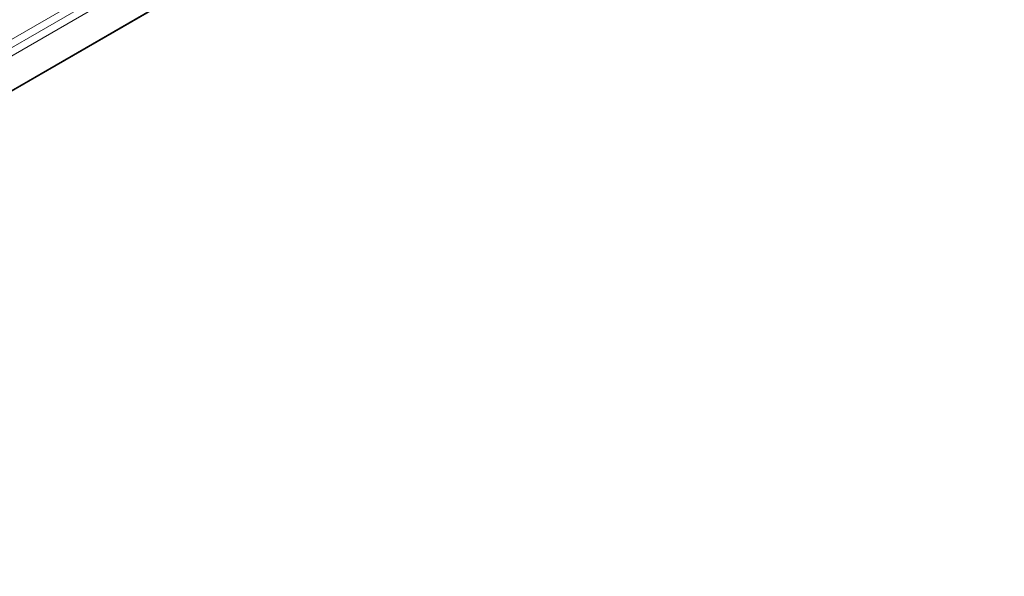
# Model space of a CAD drawing. Header units: millimetres. Extents: x 11 to 1665, y 44 to 957.
# Tile 62 of 69: x 1562 to 1664, y 453 to 510. Entities that reach past the tile are written whole.
import ezdxf

# ---------------------------------------------------------------- set-up
doc = ezdxf.new("R2010")
doc.units = ezdxf.units.MM
doc.header["$MEASUREMENT"] = 0
doc.layers.get('0').update_dxf_attribs({"lineweight": 25})

msp = doc.modelspace()

# ---------------------------------------------------------------- linework, layer by layer
at = {"color": 0, "linetype": 'Continuous', "lineweight": 0, "extrusion": (-5.55112e-17, 0.816497, 0.57735)}
for p, q in [((1356.235, 384.405), (1663.827, 561.993)), ((1356.297, 384.542), (1663.889, 562.13)), ((1366.904, 395.069), (1651.868, 559.593)), ((1652.575, 559.142), (1367.611, 394.618)), ((1367.611, 396.337), (1602.724, 532.079))]:
    msp.add_line(p, q, dxfattribs=at)

doc.saveas('drawing.dxf')
